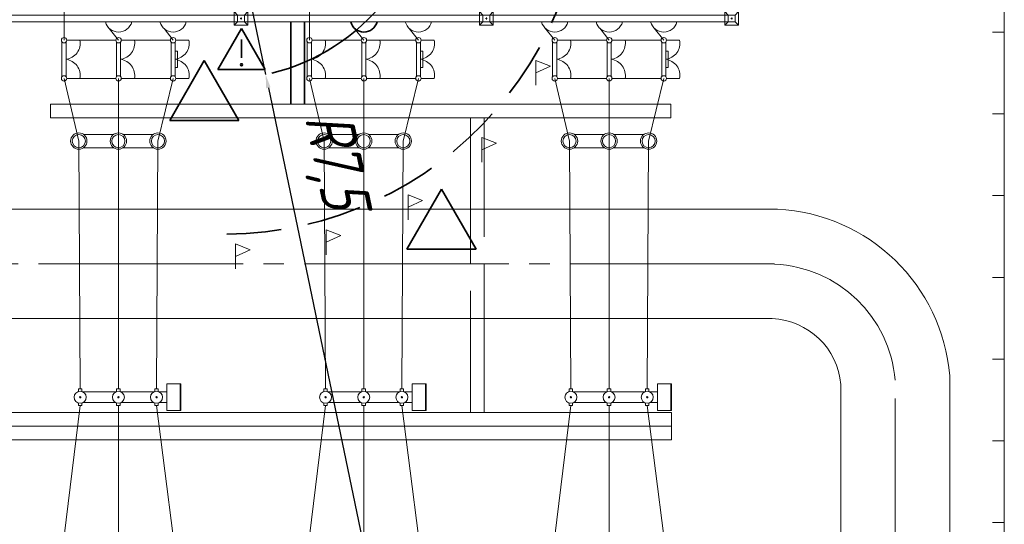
# Model space of a CAD drawing. Header units: millimetres. Extents: x 0 to 594, y 0 to 420.
# Tile 20 of 24: x 191 to 263, y 273 to 310. Entities that reach past the tile are written whole.
import ezdxf

# ---------------------------------------------------------------- set-up
doc = ezdxf.new("R2010")
doc.units = ezdxf.units.MM
for name, pattern in [('K5LT_AXLED', [19.5, 15, -1.5, 1.5, -1.5]), ('K5LT_BASIC', [0]), ('K5LT_DASHED', [6, 4, -2]), ('K5LT_DASHED_REINFORCED', [6, 4, -2]), ('K5LT_THIN', [0])]:
    doc.linetypes.add(name, pattern=pattern)
doc.layers.add('лотки', color=1, linetype='Continuous', true_color=0xff0000)
doc.layers.add('ошиноска 110', color=2, linetype='Continuous', true_color=0xffff00)
doc.styles.add('KDIMTEXTSTYLE', font='GOST_AU.SHX', dxfattribs={"width": 0.96, "oblique": 15, "height": 5})
doc.dimstyles.new('KDIMSTYLE (0.00)', dxfattribs={"dimtxt": 5, "dimasz": 1, "dimexe": 2, "dimexo": 0, "dimgap": 1, "dimtad": 1, "dimlfac": 500, "dimtxsty": 'KDIMTEXTSTYLE', "dimsah": 1, "dimcen": 0, "dimdle": 1, "dimadec": 0, "dimazin": 0, "dimtfac": 0.667, "dimtmove": 0, "dimatfit": 3, "dimfxl": 0, "dimtvp": 1, "dimtolj": 1, "dimtzin": 0, "dimarcsym": 0})

# ---------------------------------------------------------------- blocks, each defined once
blk = doc.blocks.new('KDIMARROW_01')
blk.add_hatch(color=0).paths.add_polyline_path([(-5, -0.658), (0, 0), (-5, 0.658), (-4.5, 0)])
at = {"color": 0, "linetype": 'K5LT_THIN', "lineweight": 9}
for p, q in [((-4.5, 0), (-5, 0.658)), ((-5, 0.658), (0, 0)), ((0, 0), (-5, -0.658)), ((-5, -0.658), (-4.5, 0)), ((0, 0), (-1, 0))]:
    blk.add_line(p, q, dxfattribs=at)
blk = doc.blocks.new('U198')
at = {"color": 4, "linetype": 'K5LT_THIN', "lineweight": 9, "true_color": 0x00ffff}
for p, q in [((233.629, 308.248), (233.629, 305.706)), ((233.929, 305.713), (233.929, 308.242)), ((233.982, 308.377), (234.946, 308.377)), ((233.982, 305.577), (234.946, 305.577))]:
    blk.add_line(p, q, dxfattribs=at)
for centre, radius, start, end in [((233.782, 308.377), 0.2, 0, 180), ((233.782, 308.377), 0.2, 180, 0), ((233.765, 308.166), 1.2, 277.85501, 10.15125), ((233.765, 305.788), 1.2, 349.86716, 82.14499), ((233.782, 305.577), 0.2, 0, 180), ((233.782, 305.577), 0.2, 180, 0)]:
    blk.add_arc(centre, radius, start, end, dxfattribs=at)
blk = doc.blocks.new('U199')
at = {"color": 4, "linetype": 'K5LT_THIN', "lineweight": 9, "true_color": 0x00ffff}
for p, q in [((237.629, 308.248), (237.629, 305.706)), ((237.929, 305.713), (237.929, 308.242)), ((237.982, 308.377), (238.946, 308.377)), ((237.929, 307.577), (238.099, 307.577)), ((238.099, 307.577), (238.099, 306.377)), ((238.099, 306.377), (237.929, 306.377)), ((237.982, 305.577), (238.946, 305.577))]:
    blk.add_line(p, q, dxfattribs=at)
for centre, radius, start, end in [((237.782, 308.377), 0.2, 0, 180), ((237.782, 308.377), 0.2, 180, 0), ((237.765, 308.166), 1.2, 277.85501, 10.15125), ((237.765, 305.788), 1.2, 349.86716, 82.14499), ((237.782, 305.577), 0.2, 0, 180), ((237.782, 305.577), 0.2, 180, 0)]:
    blk.add_arc(centre, radius, start, end, dxfattribs=at)
blk = doc.blocks.new('U200')
at = {"color": 4, "linetype": 'K5LT_THIN', "lineweight": 9, "true_color": 0x00ffff}
for p, q in [((229.629, 308.248), (229.629, 305.706)), ((229.929, 305.713), (229.929, 308.242)), ((229.982, 308.377), (230.946, 308.377)), ((229.982, 305.577), (230.946, 305.577))]:
    blk.add_line(p, q, dxfattribs=at)
for centre, radius, start, end in [((229.782, 308.377), 0.2, 0, 180), ((229.782, 308.377), 0.2, 180, 0), ((229.765, 308.166), 1.2, 277.85501, 10.15125), ((229.765, 305.788), 1.2, 349.86716, 82.14499), ((229.782, 305.577), 0.2, 0, 180), ((229.782, 305.577), 0.2, 180, 0)]:
    blk.add_arc(centre, radius, start, end, dxfattribs=at)
blk = doc.blocks.new('U201')
at = {"color": 4, "linetype": 'K5LT_THIN', "lineweight": 9, "true_color": 0x00ffff}
for p, q in [((215.629, 308.248), (215.629, 305.706)), ((215.929, 305.713), (215.929, 308.242)), ((215.982, 308.377), (216.946, 308.377)), ((215.982, 305.577), (216.946, 305.577))]:
    blk.add_line(p, q, dxfattribs=at)
for centre, radius, start, end in [((215.782, 308.377), 0.2, 0, 180), ((215.782, 308.377), 0.2, 180, 0), ((215.765, 308.166), 1.2, 277.85501, 10.15125), ((215.765, 305.788), 1.2, 349.86716, 82.14499), ((215.782, 305.577), 0.2, 0, 180), ((215.782, 305.577), 0.2, 180, 0)]:
    blk.add_arc(centre, radius, start, end, dxfattribs=at)
blk = doc.blocks.new('U202')
at = {"color": 4, "linetype": 'K5LT_THIN', "lineweight": 9, "true_color": 0x00ffff}
for p, q in [((219.629, 308.248), (219.629, 305.706)), ((219.929, 305.713), (219.929, 308.242)), ((219.982, 308.377), (220.946, 308.377)), ((219.929, 307.577), (220.099, 307.577)), ((220.099, 307.577), (220.099, 306.377)), ((220.099, 306.377), (219.929, 306.377)), ((219.982, 305.577), (220.946, 305.577))]:
    blk.add_line(p, q, dxfattribs=at)
for centre, radius, start, end in [((219.782, 308.377), 0.2, 0, 180), ((219.782, 308.377), 0.2, 180, 0), ((219.765, 308.166), 1.2, 277.85501, 10.15125), ((219.765, 305.788), 1.2, 349.86716, 82.14499), ((219.782, 305.577), 0.2, 0, 180), ((219.782, 305.577), 0.2, 180, 0)]:
    blk.add_arc(centre, radius, start, end, dxfattribs=at)
blk = doc.blocks.new('U203')
at = {"color": 4, "linetype": 'K5LT_THIN', "lineweight": 9, "true_color": 0x00ffff}
for p, q in [((211.629, 308.248), (211.629, 305.706)), ((211.929, 305.713), (211.929, 308.242)), ((211.982, 308.377), (212.946, 308.377)), ((211.982, 305.577), (212.946, 305.577))]:
    blk.add_line(p, q, dxfattribs=at)
for centre, radius, start, end in [((211.782, 308.377), 0.2, 0, 180), ((211.782, 308.377), 0.2, 180, 0), ((211.765, 308.166), 1.2, 277.85501, 10.15125), ((211.765, 305.788), 1.2, 349.86716, 82.14499), ((211.782, 305.577), 0.2, 0, 180), ((211.782, 305.577), 0.2, 180, 0)]:
    blk.add_arc(centre, radius, start, end, dxfattribs=at)
blk = doc.blocks.new('U204')
at = {"color": 4, "linetype": 'K5LT_THIN', "lineweight": 9, "true_color": 0x00ffff}
for p, q in [((197.629, 308.248), (197.629, 305.706)), ((197.929, 305.713), (197.929, 308.242)), ((197.982, 308.377), (198.946, 308.377)), ((197.982, 305.577), (198.946, 305.577))]:
    blk.add_line(p, q, dxfattribs=at)
for centre, radius, start, end in [((197.782, 308.377), 0.2, 0, 180), ((197.782, 308.377), 0.2, 180, 0), ((197.765, 308.166), 1.2, 277.85501, 10.15125), ((197.765, 305.788), 1.2, 349.86716, 82.14499), ((197.782, 305.577), 0.2, 0, 180), ((197.782, 305.577), 0.2, 180, 0)]:
    blk.add_arc(centre, radius, start, end, dxfattribs=at)
blk = doc.blocks.new('U205')
at = {"color": 4, "linetype": 'K5LT_THIN', "lineweight": 9, "true_color": 0x00ffff}
for p, q in [((201.629, 308.248), (201.629, 305.706)), ((201.929, 305.713), (201.929, 308.242)), ((201.982, 308.377), (202.946, 308.377)), ((201.929, 307.577), (202.099, 307.577)), ((202.099, 307.577), (202.099, 306.377)), ((202.099, 306.377), (201.929, 306.377)), ((201.982, 305.577), (202.946, 305.577))]:
    blk.add_line(p, q, dxfattribs=at)
for centre, radius, start, end in [((201.782, 308.377), 0.2, 0, 180), ((201.782, 308.377), 0.2, 180, 0), ((201.765, 308.166), 1.2, 277.85501, 10.15125), ((201.765, 305.788), 1.2, 349.86716, 82.14499), ((201.782, 305.577), 0.2, 0, 180), ((201.782, 305.577), 0.2, 180, 0)]:
    blk.add_arc(centre, radius, start, end, dxfattribs=at)
blk = doc.blocks.new('U206')
at = {"color": 4, "linetype": 'K5LT_THIN', "lineweight": 9, "true_color": 0x00ffff}
for p, q in [((193.629, 308.248), (193.629, 305.706)), ((193.929, 305.713), (193.929, 308.242)), ((193.982, 308.377), (194.946, 308.377)), ((193.982, 305.577), (194.946, 305.577))]:
    blk.add_line(p, q, dxfattribs=at)
for centre, radius, start, end in [((193.782, 308.377), 0.2, 0, 180), ((193.782, 308.377), 0.2, 180, 0), ((193.765, 308.166), 1.2, 277.85501, 10.15125), ((193.765, 305.788), 1.2, 349.86716, 82.14499), ((193.782, 305.577), 0.2, 0, 180), ((193.782, 305.577), 0.2, 180, 0)]:
    blk.add_arc(centre, radius, start, end, dxfattribs=at)
blk = doc.blocks.new('U308')
at = {"color": 4, "linetype": 'K5LT_THIN', "lineweight": 9, "true_color": 0x00ffff}
for p, q in [((224.515, 310.227), (224.265, 310.477)), ((224.515, 310.227), (224.265, 310.477)), ((225.265, 310.477), (224.265, 310.477)), ((224.265, 310.477), (224.265, 309.977)), ((225.265, 310.477), (224.265, 310.477)), ((224.265, 310.477), (224.265, 310.227)), ((224.265, 309.977), (224.265, 309.477)), ((242.515, 310.227), (224.515, 310.227)), ((225.015, 310.227), (224.515, 310.227)), ((224.515, 310.227), (224.515, 309.727)), ((225.015, 310.227), (224.515, 310.227)), ((224.515, 310.227), (224.515, 309.727)), ((224.835, 309.977), (224.695, 309.977)), ((224.835, 309.977), (224.695, 309.977)), ((224.765, 310.047), (224.765, 309.907)), ((224.765, 310.047), (224.765, 309.907)), ((225.015, 310.227), (225.265, 310.477)), ((225.015, 310.227), (225.265, 310.477)), ((225.015, 309.727), (225.015, 310.227)), ((225.015, 309.727), (225.015, 310.227)), ((225.265, 310.227), (225.265, 310.477)), ((225.265, 309.477), (225.265, 310.477)), ((242.515, 310.227), (242.265, 310.477)), ((243.265, 310.477), (242.265, 310.477)), ((242.265, 310.477), (242.265, 310.227)), ((242.515, 310.227), (242.265, 310.477)), ((242.515, 310.227), (242.265, 310.477)), ((243.265, 310.477), (242.265, 310.477)), ((242.265, 310.477), (242.265, 309.977)), ((243.265, 310.477), (242.265, 310.477)), ((242.265, 310.477), (242.265, 310.227)), ((242.515, 310.227), (242.265, 310.477)), ((242.515, 310.227), (242.265, 310.477)), ((243.265, 310.477), (242.265, 310.477)), ((242.265, 310.477), (242.265, 309.977)), ((243.265, 310.477), (242.265, 310.477)), ((242.265, 310.477), (242.265, 310.227)), ((242.265, 309.977), (242.265, 309.477)), ((242.265, 309.977), (242.265, 309.477)), ((243.015, 310.227), (242.515, 310.227)), ((242.515, 310.227), (242.515, 309.727)), ((243.015, 310.227), (242.515, 310.227)), ((242.515, 310.227), (242.515, 309.727)), ((243.015, 310.227), (242.515, 310.227)), ((242.515, 310.227), (242.515, 309.727)), ((243.015, 310.227), (242.515, 310.227)), ((242.515, 310.227), (242.515, 309.727)), ((243.015, 310.227), (242.515, 310.227)), ((242.515, 310.227), (242.515, 309.727)), ((242.835, 309.977), (242.695, 309.977)), ((242.835, 309.977), (242.695, 309.977)), ((242.835, 309.977), (242.695, 309.977)), ((242.835, 309.977), (242.695, 309.977)), ((242.835, 309.977), (242.695, 309.977)), ((242.765, 310.047), (242.765, 309.907)), ((242.765, 310.047), (242.765, 309.907)), ((242.765, 310.047), (242.765, 309.907)), ((242.765, 310.047), (242.765, 309.907)), ((242.765, 310.047), (242.765, 309.907)), ((243.015, 310.227), (243.265, 310.477)), ((243.015, 310.227), (243.265, 310.477)), ((243.015, 310.227), (243.265, 310.477)), ((243.015, 310.227), (243.265, 310.477)), ((243.015, 310.227), (243.265, 310.477)), ((243.015, 309.727), (243.015, 310.227)), ((243.015, 309.727), (243.015, 310.227)), ((243.015, 309.727), (243.015, 310.227)), ((243.015, 309.727), (243.015, 310.227)), ((243.015, 309.727), (243.015, 310.227)), ((243.265, 309.477), (243.265, 310.477)), ((243.265, 310.227), (243.265, 310.477)), ((243.265, 309.477), (243.265, 310.477)), ((243.265, 310.227), (243.265, 310.477)), ((243.265, 309.477), (243.265, 310.477)), ((224.515, 309.727), (224.265, 309.477)), ((224.515, 309.727), (224.265, 309.477)), ((224.265, 309.727), (224.265, 309.477)), ((224.265, 309.477), (225.265, 309.477)), ((224.515, 309.727), (242.515, 309.727)), ((224.515, 309.727), (225.015, 309.727)), ((224.515, 309.727), (225.015, 309.727)), ((225.015, 309.727), (225.265, 309.477)), ((225.015, 309.727), (225.265, 309.477)), ((225.265, 309.477), (225.265, 309.727)), ((242.515, 309.727), (242.265, 309.477)), ((242.265, 309.727), (242.265, 309.477)), ((242.515, 309.727), (242.265, 309.477)), ((242.515, 309.727), (242.265, 309.477)), ((242.265, 309.727), (242.265, 309.477)), ((242.515, 309.727), (242.265, 309.477)), ((242.515, 309.727), (242.265, 309.477)), ((242.265, 309.727), (242.265, 309.477)), ((242.265, 309.477), (243.265, 309.477)), ((242.265, 309.477), (243.265, 309.477)), ((242.265, 309.477), (243.265, 309.477)), ((242.265, 309.477), (243.265, 309.477)), ((242.265, 309.477), (243.265, 309.477)), ((242.515, 309.727), (243.015, 309.727)), ((242.515, 309.727), (243.015, 309.727)), ((242.515, 309.727), (243.015, 309.727)), ((242.515, 309.727), (243.015, 309.727)), ((242.515, 309.727), (243.015, 309.727)), ((243.015, 309.727), (243.265, 309.477)), ((243.015, 309.727), (243.265, 309.477)), ((243.015, 309.727), (243.265, 309.477)), ((243.015, 309.727), (243.265, 309.477)), ((243.015, 309.727), (243.265, 309.477)), ((243.265, 309.477), (243.265, 309.727)), ((243.265, 309.477), (243.265, 309.727))]:
    blk.add_line(p, q, dxfattribs=at)
blk = doc.blocks.new('U309')
at = {"color": 4, "linetype": 'K5LT_THIN', "lineweight": 9, "true_color": 0x00ffff}
for p, q in [((206.515, 310.227), (206.265, 310.477)), ((206.515, 310.227), (206.265, 310.477)), ((207.265, 310.477), (206.265, 310.477)), ((206.265, 310.477), (206.265, 309.977)), ((207.265, 310.477), (206.265, 310.477)), ((206.265, 310.477), (206.265, 310.227)), ((206.265, 309.977), (206.265, 309.477)), ((224.515, 310.227), (206.515, 310.227)), ((207.015, 310.227), (206.515, 310.227)), ((206.515, 310.227), (206.515, 309.727)), ((207.015, 310.227), (206.515, 310.227)), ((206.515, 310.227), (206.515, 309.727)), ((206.835, 309.977), (206.695, 309.977)), ((206.835, 309.977), (206.695, 309.977)), ((206.765, 310.047), (206.765, 309.907)), ((206.765, 310.047), (206.765, 309.907)), ((207.015, 310.227), (207.265, 310.477)), ((207.015, 310.227), (207.265, 310.477)), ((207.015, 309.727), (207.015, 310.227)), ((207.015, 309.727), (207.015, 310.227)), ((207.265, 310.227), (207.265, 310.477)), ((207.265, 309.477), (207.265, 310.477)), ((224.515, 310.227), (224.265, 310.477)), ((225.265, 310.477), (224.265, 310.477)), ((224.265, 310.477), (224.265, 310.227)), ((224.515, 310.227), (224.265, 310.477)), ((224.515, 310.227), (224.265, 310.477)), ((225.265, 310.477), (224.265, 310.477)), ((224.265, 310.477), (224.265, 309.977)), ((225.265, 310.477), (224.265, 310.477)), ((224.265, 310.477), (224.265, 310.227)), ((224.515, 310.227), (224.265, 310.477)), ((224.515, 310.227), (224.265, 310.477)), ((225.265, 310.477), (224.265, 310.477)), ((224.265, 310.477), (224.265, 309.977)), ((225.265, 310.477), (224.265, 310.477)), ((224.265, 310.477), (224.265, 310.227)), ((224.265, 309.977), (224.265, 309.477)), ((224.265, 309.977), (224.265, 309.477)), ((225.015, 310.227), (224.515, 310.227)), ((224.515, 310.227), (224.515, 309.727)), ((225.015, 310.227), (224.515, 310.227)), ((224.515, 310.227), (224.515, 309.727)), ((225.015, 310.227), (224.515, 310.227)), ((224.515, 310.227), (224.515, 309.727)), ((225.015, 310.227), (224.515, 310.227)), ((224.515, 310.227), (224.515, 309.727)), ((225.015, 310.227), (224.515, 310.227)), ((224.515, 310.227), (224.515, 309.727)), ((224.835, 309.977), (224.695, 309.977)), ((224.835, 309.977), (224.695, 309.977)), ((224.835, 309.977), (224.695, 309.977)), ((224.835, 309.977), (224.695, 309.977)), ((224.835, 309.977), (224.695, 309.977)), ((224.765, 310.047), (224.765, 309.907)), ((224.765, 310.047), (224.765, 309.907)), ((224.765, 310.047), (224.765, 309.907)), ((224.765, 310.047), (224.765, 309.907)), ((224.765, 310.047), (224.765, 309.907)), ((225.015, 310.227), (225.265, 310.477)), ((225.015, 310.227), (225.265, 310.477)), ((225.015, 310.227), (225.265, 310.477)), ((225.015, 310.227), (225.265, 310.477)), ((225.015, 310.227), (225.265, 310.477)), ((225.015, 309.727), (225.015, 310.227)), ((225.015, 309.727), (225.015, 310.227)), ((225.015, 309.727), (225.015, 310.227)), ((225.015, 309.727), (225.015, 310.227)), ((225.015, 309.727), (225.015, 310.227)), ((225.265, 309.477), (225.265, 310.477)), ((225.265, 310.227), (225.265, 310.477)), ((225.265, 309.477), (225.265, 310.477)), ((225.265, 310.227), (225.265, 310.477)), ((225.265, 309.477), (225.265, 310.477)), ((206.515, 309.727), (206.265, 309.477)), ((206.515, 309.727), (206.265, 309.477)), ((206.265, 309.727), (206.265, 309.477)), ((206.265, 309.477), (207.265, 309.477)), ((206.515, 309.727), (224.515, 309.727)), ((206.515, 309.727), (207.015, 309.727)), ((206.515, 309.727), (207.015, 309.727)), ((207.015, 309.727), (207.265, 309.477)), ((207.015, 309.727), (207.265, 309.477)), ((207.265, 309.477), (207.265, 309.727)), ((224.515, 309.727), (224.265, 309.477)), ((224.265, 309.727), (224.265, 309.477)), ((224.515, 309.727), (224.265, 309.477)), ((224.515, 309.727), (224.265, 309.477)), ((224.265, 309.727), (224.265, 309.477)), ((224.515, 309.727), (224.265, 309.477)), ((224.515, 309.727), (224.265, 309.477)), ((224.265, 309.727), (224.265, 309.477)), ((224.265, 309.477), (225.265, 309.477)), ((224.265, 309.477), (225.265, 309.477)), ((224.265, 309.477), (225.265, 309.477)), ((224.265, 309.477), (225.265, 309.477)), ((224.265, 309.477), (225.265, 309.477)), ((224.515, 309.727), (225.015, 309.727)), ((224.515, 309.727), (225.015, 309.727)), ((224.515, 309.727), (225.015, 309.727)), ((224.515, 309.727), (225.015, 309.727)), ((224.515, 309.727), (225.015, 309.727)), ((225.015, 309.727), (225.265, 309.477)), ((225.015, 309.727), (225.265, 309.477)), ((225.015, 309.727), (225.265, 309.477)), ((225.015, 309.727), (225.265, 309.477)), ((225.015, 309.727), (225.265, 309.477)), ((225.265, 309.477), (225.265, 309.727)), ((225.265, 309.477), (225.265, 309.727))]:
    blk.add_line(p, q, dxfattribs=at)
blk = doc.blocks.new('U310')
at = {"color": 4, "linetype": 'K5LT_THIN', "lineweight": 9, "true_color": 0x00ffff}
for p, q in [((188.515, 310.227), (188.265, 310.477)), ((188.515, 310.227), (188.265, 310.477)), ((189.265, 310.477), (188.265, 310.477)), ((188.265, 310.477), (188.265, 309.977)), ((189.265, 310.477), (188.265, 310.477)), ((188.265, 310.477), (188.265, 310.227)), ((188.265, 309.977), (188.265, 309.477)), ((206.515, 310.227), (188.515, 310.227)), ((189.015, 310.227), (188.515, 310.227)), ((188.515, 310.227), (188.515, 309.727)), ((189.015, 310.227), (188.515, 310.227)), ((188.515, 310.227), (188.515, 309.727)), ((188.835, 309.977), (188.695, 309.977)), ((188.835, 309.977), (188.695, 309.977)), ((188.765, 310.047), (188.765, 309.907)), ((188.765, 310.047), (188.765, 309.907)), ((189.015, 310.227), (189.265, 310.477)), ((189.015, 310.227), (189.265, 310.477)), ((189.015, 309.727), (189.015, 310.227)), ((189.015, 309.727), (189.015, 310.227)), ((189.265, 310.227), (189.265, 310.477)), ((189.265, 309.477), (189.265, 310.477)), ((206.515, 310.227), (206.265, 310.477)), ((207.265, 310.477), (206.265, 310.477)), ((206.265, 310.477), (206.265, 310.227)), ((206.515, 310.227), (206.265, 310.477)), ((206.515, 310.227), (206.265, 310.477)), ((207.265, 310.477), (206.265, 310.477)), ((206.265, 310.477), (206.265, 309.977)), ((207.265, 310.477), (206.265, 310.477)), ((206.265, 310.477), (206.265, 310.227)), ((206.515, 310.227), (206.265, 310.477)), ((206.515, 310.227), (206.265, 310.477)), ((207.265, 310.477), (206.265, 310.477)), ((206.265, 310.477), (206.265, 309.977)), ((207.265, 310.477), (206.265, 310.477)), ((206.265, 310.477), (206.265, 310.227)), ((206.265, 309.977), (206.265, 309.477)), ((206.265, 309.977), (206.265, 309.477)), ((207.015, 310.227), (206.515, 310.227)), ((206.515, 310.227), (206.515, 309.727)), ((207.015, 310.227), (206.515, 310.227)), ((206.515, 310.227), (206.515, 309.727)), ((207.015, 310.227), (206.515, 310.227)), ((206.515, 310.227), (206.515, 309.727)), ((207.015, 310.227), (206.515, 310.227)), ((206.515, 310.227), (206.515, 309.727)), ((207.015, 310.227), (206.515, 310.227)), ((206.515, 310.227), (206.515, 309.727)), ((206.835, 309.977), (206.695, 309.977)), ((206.835, 309.977), (206.695, 309.977)), ((206.835, 309.977), (206.695, 309.977)), ((206.835, 309.977), (206.695, 309.977)), ((206.835, 309.977), (206.695, 309.977)), ((206.765, 310.047), (206.765, 309.907)), ((206.765, 310.047), (206.765, 309.907)), ((206.765, 310.047), (206.765, 309.907)), ((206.765, 310.047), (206.765, 309.907)), ((206.765, 310.047), (206.765, 309.907)), ((207.015, 310.227), (207.265, 310.477)), ((207.015, 310.227), (207.265, 310.477)), ((207.015, 310.227), (207.265, 310.477)), ((207.015, 310.227), (207.265, 310.477)), ((207.015, 310.227), (207.265, 310.477)), ((207.015, 309.727), (207.015, 310.227)), ((207.015, 309.727), (207.015, 310.227)), ((207.015, 309.727), (207.015, 310.227)), ((207.015, 309.727), (207.015, 310.227)), ((207.015, 309.727), (207.015, 310.227)), ((207.265, 309.477), (207.265, 310.477)), ((207.265, 310.227), (207.265, 310.477)), ((207.265, 309.477), (207.265, 310.477)), ((207.265, 310.227), (207.265, 310.477)), ((207.265, 309.477), (207.265, 310.477)), ((188.515, 309.727), (188.265, 309.477)), ((188.515, 309.727), (188.265, 309.477)), ((188.265, 309.727), (188.265, 309.477)), ((188.265, 309.477), (189.265, 309.477)), ((188.515, 309.727), (206.515, 309.727)), ((188.515, 309.727), (189.015, 309.727)), ((188.515, 309.727), (189.015, 309.727)), ((189.015, 309.727), (189.265, 309.477)), ((189.015, 309.727), (189.265, 309.477)), ((189.265, 309.477), (189.265, 309.727)), ((206.515, 309.727), (206.265, 309.477)), ((206.265, 309.727), (206.265, 309.477)), ((206.515, 309.727), (206.265, 309.477)), ((206.515, 309.727), (206.265, 309.477)), ((206.265, 309.727), (206.265, 309.477)), ((206.515, 309.727), (206.265, 309.477)), ((206.515, 309.727), (206.265, 309.477)), ((206.265, 309.727), (206.265, 309.477)), ((206.265, 309.477), (207.265, 309.477)), ((206.265, 309.477), (207.265, 309.477)), ((206.265, 309.477), (207.265, 309.477)), ((206.265, 309.477), (207.265, 309.477)), ((206.265, 309.477), (207.265, 309.477)), ((206.515, 309.727), (207.015, 309.727)), ((206.515, 309.727), (207.015, 309.727)), ((206.515, 309.727), (207.015, 309.727)), ((206.515, 309.727), (207.015, 309.727)), ((206.515, 309.727), (207.015, 309.727)), ((207.015, 309.727), (207.265, 309.477)), ((207.015, 309.727), (207.265, 309.477)), ((207.015, 309.727), (207.265, 309.477)), ((207.015, 309.727), (207.265, 309.477)), ((207.015, 309.727), (207.265, 309.477)), ((207.265, 309.477), (207.265, 309.727)), ((207.265, 309.477), (207.265, 309.727))]:
    blk.add_line(p, q, dxfattribs=at)
blk = doc.blocks.new('U347')
at = {"color": 4, "linetype": 'K5LT_THIN', "lineweight": 9, "true_color": 0x00ffff}
for p, q in [((228.4, 305.069), (228.4, 306.896)), ((228.4, 306.896), (229.472, 306.476)), ((229.472, 306.476), (228.4, 305.983))]:
    blk.add_line(p, q, dxfattribs=at)
blk = doc.blocks.new('U348')
at = {"color": 4, "linetype": 'K5LT_THIN', "lineweight": 9, "true_color": 0x00ffff}
for p, q in [((224.444, 299.422), (224.444, 301.249)), ((224.444, 301.249), (225.515, 300.829)), ((225.515, 300.829), (224.444, 300.335))]:
    blk.add_line(p, q, dxfattribs=at)
blk = doc.blocks.new('U349')
at = {"color": 4, "linetype": 'K5LT_THIN', "lineweight": 9, "true_color": 0x00ffff}
for p, q in [((219.017, 295.207), (219.017, 297.033)), ((219.017, 297.033), (220.088, 296.613)), ((220.088, 296.613), (219.017, 296.12))]:
    blk.add_line(p, q, dxfattribs=at)
blk = doc.blocks.new('U350')
at = {"color": 4, "linetype": 'K5LT_THIN', "lineweight": 9, "true_color": 0x00ffff}
for p, q in [((213.008, 292.638), (213.008, 294.465)), ((213.008, 294.465), (214.08, 294.045)), ((214.08, 294.045), (213.008, 293.551))]:
    blk.add_line(p, q, dxfattribs=at)
blk = doc.blocks.new('U351')
at = {"color": 4, "linetype": 'K5LT_THIN', "lineweight": 9, "true_color": 0x00ffff}
for p, q in [((206.353, 291.6), (206.353, 293.427)), ((206.353, 293.427), (207.424, 293.007)), ((207.424, 293.007), (206.353, 292.513))]:
    blk.add_line(p, q, dxfattribs=at)
blk = doc.blocks.new('U358')
at = {"color": 3, "linetype": 'K5LT_BASIC', "lineweight": 35, "true_color": 0x00ff00}
for p, q in [((205.074, 306.227), (206.809, 309.231)), ((208.543, 306.227), (206.809, 309.231)), ((206.796, 308.427), (206.796, 307.097)), ((205.074, 306.227), (208.543, 306.227))]:
    blk.add_line(p, q, dxfattribs=at)
for start, end in [(0, 180), (180, 0)]:
    blk.add_arc((206.796, 306.58), 0.0773, start, end, dxfattribs=at)

msp = doc.modelspace()

# ---------------------------------------------------------------- linework, layer by layer
at = {"color": 4, "linetype": 'K5LT_THIN', "lineweight": 9, "true_color": 0x00ffff}
for p, q in [((262.764754, 352.976984), (262.764754, 116.976984)), ((261.904754, 308.976984), (262.764754, 308.976984)), ((261.904754, 308.976984), (262.764754, 308.976984)), ((194.945969, 308.377222), (197.581724, 308.377222)), ((198.945969, 308.377222), (201.581724, 308.377222)), ((212.945969, 308.377222), (215.581724, 308.377222)), ((216.945969, 308.377222), (219.581724, 308.377222)), ((230.945969, 308.377222), (233.581724, 308.377222)), ((234.945969, 308.377222), (237.581724, 308.377222)), ((194.946037, 305.577222), (197.581724, 305.577222)), ((198.946037, 305.577222), (201.581724, 305.577222)), ((212.946037, 305.577222), (215.581724, 305.577222)), ((216.946037, 305.577222), (219.581724, 305.577222)), ((230.946037, 305.577222), (233.581724, 305.577222)), ((234.946037, 305.577222), (237.581724, 305.577222)), ((261.904754, 302.976984), (262.764754, 302.976984)), ((261.904754, 302.976984), (262.764754, 302.976984)), ((197.41015, 301.460984), (195.218762, 301.460984)), ((198.119358, 301.460984), (200.317358, 301.460984)), ((215.41015, 301.460984), (213.218762, 301.460984)), ((216.119358, 301.460984), (218.317358, 301.460984)), ((233.41015, 301.460984), (231.218762, 301.460984)), ((234.119358, 301.460984), (236.317358, 301.460984)), ((197.41015, 300.492984), (195.218762, 300.492984)), ((200.316362, 300.492984), (198.119358, 300.492984)), ((215.41015, 300.492984), (213.218762, 300.492984)), ((218.316362, 300.492984), (216.119358, 300.492984)), ((233.41015, 300.492984), (231.218762, 300.492984)), ((236.316362, 300.492984), (234.119358, 300.492984)), ((261.904754, 296.976984), (262.764754, 296.976984)), ((261.904754, 296.976984), (262.764754, 296.976984)), ((246.122218, 295.976984), (69.416926, 295.976984)), ((261.904754, 290.976984), (262.764754, 290.976984)), ((261.904754, 290.976984), (262.764754, 290.976984)), ((245.728021, 287.953461), (69.811123, 287.953461)), ((261.904754, 284.976984), (262.764754, 284.976984)), ((261.904754, 284.976984), (262.764754, 284.976984)), ((258.764754, 116.007537), (258.764754, 283.740496)), ((195.09104, 282.788064), (194.838468, 282.788064)), ((194.838468, 282.788064), (194.838468, 282.598472)), ((195.09104, 282.598472), (195.09104, 282.788064)), ((197.564444, 282.568744), (195.165064, 282.568744)), ((197.89104, 282.788064), (197.638468, 282.788064)), ((197.638468, 282.788064), (197.638468, 282.598472)), ((197.89104, 282.598472), (197.89104, 282.788064)), ((200.364444, 282.568744), (197.965064, 282.568744)), ((200.69104, 282.788064), (200.438468, 282.788064)), ((200.438468, 282.788064), (200.438468, 282.598472)), ((200.69104, 282.598472), (200.69104, 282.788064)), ((201.324754, 282.568744), (200.765064, 282.568744)), ((201.324754, 281.196984), (201.324754, 283.156984)), ((202.348364, 283.156984), (201.324754, 283.156984)), ((202.301394, 281.196984), (202.301394, 283.156984)), ((202.348364, 281.196984), (202.348364, 283.156984)), ((213.09104, 282.788064), (212.838468, 282.788064)), ((212.838468, 282.788064), (212.838468, 282.598472)), ((213.09104, 282.598472), (213.09104, 282.788064)), ((215.564444, 282.568744), (213.165064, 282.568744)), ((215.89104, 282.788064), (215.638468, 282.788064)), ((215.638468, 282.788064), (215.638468, 282.598472)), ((215.89104, 282.598472), (215.89104, 282.788064)), ((218.364444, 282.568744), (215.965064, 282.568744)), ((218.69104, 282.788064), (218.438468, 282.788064)), ((218.438468, 282.788064), (218.438468, 282.598472)), ((218.69104, 282.598472), (218.69104, 282.788064)), ((219.324754, 282.568744), (218.765064, 282.568744)), ((219.324754, 281.196984), (219.324754, 283.156984)), ((220.348364, 283.156984), (219.324754, 283.156984)), ((220.301394, 281.196984), (220.301394, 283.156984)), ((220.348364, 281.196984), (220.348364, 283.156984)), ((231.09104, 282.788064), (230.838468, 282.788064)), ((230.838468, 282.788064), (230.838468, 282.598472)), ((231.09104, 282.598472), (231.09104, 282.788064)), ((233.564444, 282.568744), (231.165064, 282.568744)), ((233.89104, 282.788064), (233.638468, 282.788064)), ((233.638468, 282.788064), (233.638468, 282.598472)), ((233.89104, 282.598472), (233.89104, 282.788064)), ((236.364444, 282.568744), (233.965064, 282.568744)), ((236.69104, 282.788064), (236.438468, 282.788064)), ((236.438468, 282.788064), (236.438468, 282.598472)), ((236.69104, 282.598472), (236.69104, 282.788064)), ((237.324754, 282.568744), (236.765064, 282.568744)), ((237.324754, 281.196984), (237.324754, 283.156984)), ((238.348364, 283.156984), (237.324754, 283.156984)), ((238.301394, 281.196984), (238.301394, 283.156984)), ((238.348364, 281.196984), (238.348364, 283.156984)), ((250.764754, 283.079347), (250.764754, 182.796997)), ((194.838468, 281.753199), (194.838468, 281.563606)), ((195.09104, 281.563606), (195.09104, 281.753199)), ((197.564444, 281.785224), (195.165064, 281.785224)), ((197.638468, 281.753199), (197.638468, 281.563606)), ((197.89104, 281.563606), (197.89104, 281.753199)), ((200.364444, 281.785224), (197.965064, 281.785224)), ((200.438468, 281.753199), (200.438468, 281.563606)), ((200.69104, 281.563606), (200.69104, 281.753199)), ((201.324754, 281.785224), (200.765064, 281.785224)), ((212.838468, 281.753199), (212.838468, 281.563606)), ((213.09104, 281.563606), (213.09104, 281.753199)), ((215.564444, 281.785224), (213.165064, 281.785224)), ((215.638468, 281.753199), (215.638468, 281.563606)), ((215.89104, 281.563606), (215.89104, 281.753199)), ((218.364444, 281.785224), (215.965064, 281.785224)), ((218.438468, 281.753199), (218.438468, 281.563606)), ((218.69104, 281.563606), (218.69104, 281.753199)), ((219.324754, 281.785224), (218.765064, 281.785224)), ((230.838468, 281.753199), (230.838468, 281.563606)), ((231.09104, 281.563606), (231.09104, 281.753199)), ((233.564444, 281.785224), (231.165064, 281.785224)), ((233.638468, 281.753199), (233.638468, 281.563606)), ((233.89104, 281.563606), (233.89104, 281.753199)), ((236.364444, 281.785224), (233.965064, 281.785224)), ((236.438468, 281.753199), (236.438468, 281.563606)), ((236.69104, 281.563606), (236.69104, 281.753199)), ((237.324754, 281.785224), (236.765064, 281.785224)), ((194.838468, 281.563606), (195.09104, 281.563606)), ((197.638468, 281.563606), (197.89104, 281.563606)), ((200.438468, 281.563606), (200.69104, 281.563606)), ((201.324754, 281.196984), (202.348364, 281.196984)), ((212.838468, 281.563606), (213.09104, 281.563606)), ((215.638468, 281.563606), (215.89104, 281.563606)), ((218.438468, 281.563606), (218.69104, 281.563606)), ((219.324754, 281.196984), (220.348364, 281.196984)), ((230.838468, 281.563606), (231.09104, 281.563606)), ((233.638468, 281.563606), (233.89104, 281.563606)), ((236.438468, 281.563606), (236.69104, 281.563606)), ((237.324754, 281.196984), (238.348364, 281.196984)), ((261.904754, 278.976984), (262.764754, 278.976984)), ((261.904754, 278.976984), (262.764754, 278.976984)), ((261.904754, 272.976984), (262.764754, 272.976984)), ((261.904754, 272.976984), (262.764754, 272.976984))]:
    msp.add_line(p, q, dxfattribs=at)
at = {"color": 3, "linetype": 'K5LT_BASIC', "lineweight": 35, "true_color": 0x00ff00}
for p, q in [((201.531196, 302.487112), (204.071955, 306.887835)), ((206.612714, 302.487112), (204.071955, 306.887835)), ((201.531196, 302.487112), (206.612714, 302.487112)), ((218.933162, 293.048062), (221.473921, 297.448785)), ((224.014679, 293.048062), (221.473921, 297.448785)), ((218.933162, 293.048062), (224.014679, 293.048062))]:
    msp.add_line(p, q, dxfattribs=at)
at = {"color": 2, "linetype": 'K5LT_AXLED', "lineweight": 9, "true_color": 0xffff00}
for p, q in [((245.911191, 291.976984), (69.589949, 291.976984)), ((254.764754, 111.089089), (254.764754, 283.421713))]:
    msp.add_line(p, q, dxfattribs=at)
at = {"color": 4, "linetype": 'K5LT_THIN', "lineweight": 9, "true_color": 0x00ffff}
for centre, radius in [((194.864158, 300.976984), 0.6), ((194.864158, 300.976984), 0.484), ((197.764754, 300.976984), 0.6), ((197.764754, 300.976984), 0.484), ((200.670966, 300.976984), 0.6), ((200.670966, 300.976984), 0.484), ((212.864158, 300.976984), 0.6), ((212.864158, 300.976984), 0.484), ((215.764754, 300.976984), 0.6), ((215.764754, 300.976984), 0.484), ((218.670966, 300.976984), 0.6), ((218.670966, 300.976984), 0.484), ((230.864158, 300.976984), 0.6), ((230.864158, 300.976984), 0.484), ((233.764754, 300.976984), 0.6), ((233.764754, 300.976984), 0.484), ((236.670966, 300.976984), 0.6), ((236.670966, 300.976984), 0.484), ((194.964754, 282.176984), 0.44), ((197.764754, 282.176984), 0.44), ((200.564754, 282.176984), 0.44), ((212.964754, 282.176984), 0.44), ((215.764754, 282.176984), 0.44), ((218.564754, 282.176984), 0.44), ((230.964754, 282.176984), 0.44), ((233.764754, 282.176984), 0.44), ((236.564754, 282.176984), 0.44), ((194.964754, 282.176984), 0.05), ((197.764754, 282.176984), 0.05), ((200.564754, 282.176984), 0.05), ((212.964754, 282.176984), 0.05), ((215.764754, 282.176984), 0.05), ((218.564754, 282.176984), 0.05), ((230.964754, 282.176984), 0.05), ((233.764754, 282.176984), 0.05), ((236.564754, 282.176984), 0.05)]:
    msp.add_circle(centre, radius, dxfattribs=at)
at = {"color": 4, "linetype": 'K5LT_DASHED_REINFORCED', "lineweight": 35, "true_color": 0x00ffff}
msp.add_arc((205.512125, 320.546178), 26.4, 270.48346007, 7.57512084, dxfattribs=at)
at = {"color": 3, "linetype": 'K5LT_BASIC', "lineweight": 35, "true_color": 0x00ff00}
for centre, radius, start, end in [((205.512125, 320.546178), 15, 283.52502179, 321.96322231), ((215.781724, 309.979299), 1, 194.47751219, 345.52248781)]:
    msp.add_arc(centre, radius, start, end, dxfattribs=at)
at = {"color": 4, "linetype": 'K5LT_THIN', "lineweight": 9, "true_color": 0x00ffff}
for centre, radius, start, end in [((197.781724, 309.976984), 1, 194.47751219, 345.52248781), ((201.781724, 309.976984), 1, 194.47751219, 345.52248781), ((219.781724, 309.979299), 1, 194.47751219, 345.52248781), ((229.781724, 309.976984), 1, 194.47751219, 345.52248781), ((233.781724, 309.976984), 1, 194.47751219, 345.52248781), ((237.781724, 309.976984), 1, 194.47751219, 345.52248781), ((245.464656, 282.648329), 13.344866, 4.69443655, 87.17563237), ((245.513001, 282.683004), 5.269105, 4.57107998, 87.53787928)]:
    msp.add_arc(centre, radius, start, end, dxfattribs=at)
at = {"color": 2, "linetype": 'K5LT_AXLED', "lineweight": 9, "true_color": 0xffff00}
msp.add_arc((245.513001, 282.683004), 9.269105, 4.57107998, 87.53787928, dxfattribs=at)
at = {"layer": 'лотки', "color": 3, "linetype": 'K5LT_BASIC', "lineweight": 35, "true_color": 0x00ff00}
for p, q in [((210.414556, 303.687206), (210.414556, 309.726984)), ((211.414556, 303.687206), (211.414556, 309.726984))]:
    msp.add_line(p, q, dxfattribs=at)
at = {"layer": 'лотки', "color": 4, "linetype": 'K5LT_THIN', "lineweight": 9, "true_color": 0x00ffff}
for p, q in [((238.301394, 303.687206), (192.781724, 303.687206)), ((192.781724, 303.687206), (192.781724, 302.687206)), ((238.301394, 303.687206), (238.301394, 302.687206)), ((238.301394, 302.687206), (192.781724, 302.687206)), ((223.593865, 302.687206), (223.593865, 295.976984)), ((224.593865, 295.976984), (224.593865, 302.687206)), ((223.593865, 287.953461), (223.593865, 281.058006)), ((224.593865, 281.058006), (224.593865, 287.953461)), ((92.557567, 281.058006), (238.348364, 281.058006)), ((238.348364, 281.058006), (238.348364, 279.058006)), ((238.348364, 280.058006), (86.617956, 280.058006)), ((238.348364, 279.058006), (86.617956, 279.058006))]:
    msp.add_line(p, q, dxfattribs=at)
at = {"layer": 'лотки', "color": 4, "linetype": 'K5LT_DASHED', "lineweight": 9, "true_color": 0x00ffff}
for p, q in [((223.593865, 295.976984), (223.593865, 287.953461)), ((224.593865, 287.953461), (224.593865, 295.976984))]:
    msp.add_line(p, q, dxfattribs=at)
at = {"layer": 'ошиноска 110', "color": 4, "linetype": 'K5LT_THIN', "lineweight": 9, "true_color": 0x00ffff}
for p, q in [((193.781724, 308.377222), (193.781724, 315.577222)), ((211.781724, 308.377222), (211.781724, 315.577222)), ((197.781724, 308.377222), (196.986539, 309.370618)), ((201.781724, 308.377222), (201.116316, 309.230504)), ((215.781724, 308.377222), (215.073793, 309.273018)), ((219.781724, 308.377222), (219.101922, 309.245903)), ((229.781724, 308.377222), (229.040558, 309.305662)), ((233.781724, 308.377222), (233.083069, 309.261526)), ((237.781724, 308.377222), (237.071794, 309.272712)), ((194.864158, 300.976984), (193.781724, 305.577222)), ((197.764754, 300.976984), (197.781724, 305.577222)), ((200.670966, 300.976984), (201.781724, 305.577222)), ((212.864158, 300.976984), (211.781724, 305.577222)), ((215.764754, 300.976984), (215.781724, 305.577222)), ((218.670966, 300.976984), (219.781724, 305.577222)), ((230.864158, 300.976984), (229.781724, 305.577222)), ((233.764754, 300.976984), (233.781724, 305.577222)), ((236.670966, 300.976984), (237.781724, 305.577222)), ((194.964754, 282.788064), (194.864158, 300.976984)), ((197.764754, 282.788064), (197.764754, 300.976984)), ((200.564754, 282.788064), (200.670966, 300.976984)), ((212.964754, 282.788064), (212.864158, 300.976984)), ((215.764754, 282.788064), (215.764754, 300.976984)), ((218.564754, 282.788064), (218.670966, 300.976984)), ((230.964754, 282.788064), (230.864158, 300.976984)), ((233.764754, 282.788064), (233.764754, 300.976984)), ((236.564754, 282.788064), (236.670966, 300.976984)), ((194.964754, 281.563606), (193.781724, 271.976997)), ((197.764754, 281.563606), (197.764754, 271.976997)), ((201.781724, 271.976997), (200.564754, 281.563606)), ((212.964754, 281.563606), (211.781724, 271.976997)), ((215.764754, 281.563606), (215.764754, 271.976997)), ((219.781724, 271.976997), (218.564754, 281.563606)), ((230.964754, 281.563606), (229.781724, 271.976997)), ((233.764754, 281.563606), (233.764754, 271.976997)), ((237.781724, 271.976997), (236.564754, 281.563606))]:
    msp.add_line(p, q, dxfattribs=at)

# ---------------------------------------------------------------- block references
for name in ['U310', 'U309', 'U308', 'U358', 'U206', 'U204', 'U205', 'U203', 'U201', 'U202', 'U200', 'U198', 'U199', 'U347', 'U348', 'U349', 'U350', 'U351']:
    msp.add_blockref(name, (0, 0))

# ---------------------------------------------------------------- dimensions: what is measured, and where the dimension line sits
at = {"color": 4, "true_color": 0x00ffff}
msp.add_radius_dim(center=(205.512125, 320.546178), radius=15, location=(210.036376, 298.809768), text='\\H3.5;\\W0.96;\\Q15;R\\H3.5;\\W0.96;\\Q15;\\Q15;7,5', dimstyle='KDIMSTYLE (0.00)', override={"dimblk2": 'KDIMARROW_01', "dimclrt": 7, "dimtolj": 1}, dxfattribs=at).render()

doc.saveas('drawing.dxf')
